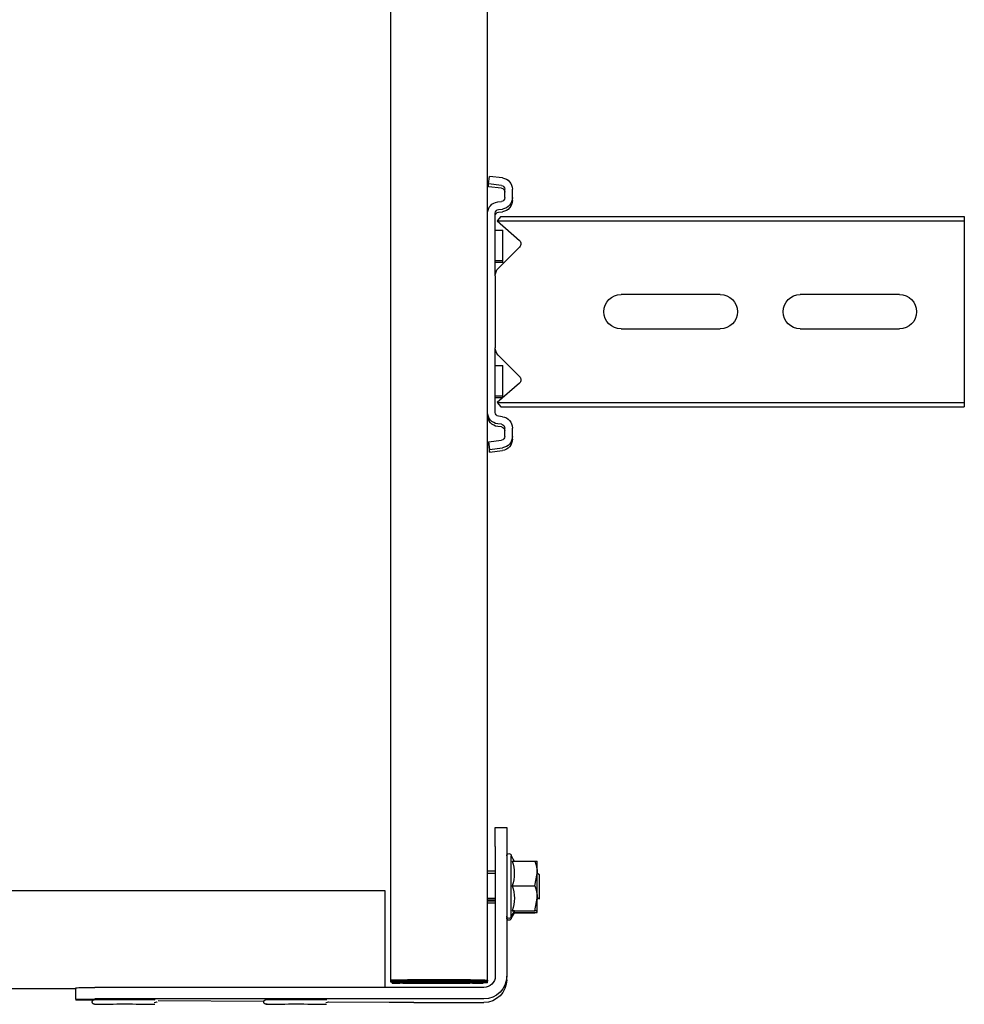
# Model space of a CAD drawing. Header units: centimetres. Extents: x 0 to 55409, y -2708 to 14680.
# Tile 162 of 215: x 50518 to 50543, y 5357 to 5383. Entities that reach past the tile are written whole.
import ezdxf

# ---------------------------------------------------------------- set-up
doc = ezdxf.new("R2010")
doc.units = ezdxf.units.CM
doc.header["$LTSCALE"] = 0.01
doc.layers.add('A-konstrukcja', color=7, linetype='Continuous')

# ---------------------------------------------------------------- blocks, each defined once
blk = doc.blocks.new('A$7E8814B27261F1')
at = {"color": 7, "linetype": 'Continuous'}
for p, q in [((4163.1, 4423), (4163.1, 327)), ((4188.85, 4341.97), (4188.85, 408.03)), ((4191.61, 408.03), (4188.61, 408.03)), ((4191.61, 408.03), (4191.83, 408.03)), ((4188.56, 301), (4188.56, 403.03)), ((4191.56, 301), (4191.56, 403.03)), ((4191.9, 403.51), (4191.9, 404.5)), ((4192.23, 358.68), (4192.03, 386.44)), ((4192.48, 325.83), (4192.36, 341.75)), ((711.34, 325.5), (4186.6, 325.5)), ((4163.1, 327), (4167.57, 327)), ((4167.57, 327), (4184.06, 327)), ((4184.06, 327), (4188.56, 327)), ((4186.62, 325.5), (4186.6, 325.5)), ((4186.62, 325.5), (4187.07, 325.5)), ((4186.62, 323.5), (4186.62, 325.5)), ((4187.07, 325.5), (4187.08, 325.5)), ((4187.08, 325.5), (4187.08, 323.5)), ((4186.93, 323.19), (4186.59, 323.19)), ((4186.6, 323.5), (4186.62, 323.5)), ((4186.94, 325), (4186.62, 325)), ((4186.94, 325), (4186.93, 323.19)), ((4186.93, 323.19), (4186.97, 321.2)), ((4186.98, 323.01), (4186.94, 325)), ((4187.4, 323.19), (4187.06, 323.19)), ((4187.08, 323.5), (4187.07, 323.5)), ((4187.41, 325), (4187.08, 325)), ((4187.4, 323.19), (4187.41, 325)), ((4187.44, 321.2), (4187.4, 323.19)), ((4187.41, 325), (4187.45, 323.01)), ((4186.56, 321), (4186.56, 304.5)), ((4186.58, 304.5), (4186.58, 321)), ((4187.03, 304.5), (4187.03, 321)), ((4187.05, 321), (4187.05, 304.5)), ((4192.5, 319.37), (4192.5, 301)), ((4186.97, 305.79), (4186.58, 305.79)), ((4186.97, 305.79), (4186.91, 303.09)), ((4187.44, 305.79), (4187.05, 305.79)), ((4187.37, 303.09), (4187.44, 305.79)), ((4186.91, 301.21), (4186.98, 303.94)), ((4187.44, 303.94), (4187.38, 301.21)), ((4186.6, 300), (711.34, 300)), ((3977.86, 299.74), (3975.88, 299.5)), ((3976.29, 296.13), (3975.88, 299.5)), ((3978.58, 299.74), (3977.86, 299.74)), ((3978.27, 296.38), (3977.86, 299.74)), ((3978.99, 296.38), (3978.58, 299.74)), ((4037.78, 300), (3985.55, 300)), ((4038.49, 300), (4037.78, 300)), ((4045.47, 299.74), (4045.05, 296.38)), ((4046.18, 299.74), (4045.47, 299.74)), ((4045.47, 299.74), (4047.45, 299.5)), ((4046.18, 299.74), (4048.17, 299.5)), ((4047.45, 299.5), (4047.04, 296.13)), ((4048.17, 299.5), (4047.45, 299.5)), ((4048.17, 299.5), (4047.75, 296.13)), ((4157.94, 300), (4157.94, 298)), ((4158.7, 298), (4158.7, 300)), ((4165.17, 298), (4165.17, 300)), ((4165.64, 298), (4165.64, 300)), ((4165.94, 298), (4165.94, 300)), ((4166.4, 298), (4166.4, 300)), ((4186.85, 302), (4186.6, 302)), ((4186.6, 300), (4186.85, 300)), ((4187.07, 300), (4186.85, 300)), ((4187.07, 302), (4187.32, 302)), ((4187.32, 300), (4187.07, 300)), ((3982.57, 297.37), (3982.45, 296.38)), ((3984.56, 297.12), (3984.44, 296.13)), ((3985.27, 297.12), (3985.15, 296.13)), ((4001.92, 298), (3985.55, 298)), ((3986.42, 296.55), (3987.55, 297.54)), ((3987.55, 297.54), (3992.65, 291.67)), ((3987.55, 297.54), (3987.55, 286.5)), ((3989.98, 298), (3989.98, 296)), ((3994.41, 291.61), (4000.01, 297.21)), ((3997.98, 296), (3997.98, 298)), ((3998.45, 296), (3998.45, 298)), ((4001.92, 298), (4004.23, 298)), ((4004.23, 298), (4018.52, 298)), ((4018.52, 298), (4020.83, 298)), ((4037.78, 298), (4020.83, 298)), ((4022.74, 297.21), (4028.34, 291.61)), ((4025.48, 298), (4025.48, 296)), ((4030.1, 291.67), (4035.2, 297.54)), ((4033.48, 296), (4033.48, 298)), ((4033.95, 296.1), (4033.95, 298)), ((4035.2, 297.54), (4036.33, 296.55)), ((4035.2, 297.54), (4035.2, 286.5)), ((4038.89, 296.13), (4038.77, 297.12)), ((4040.88, 296.38), (4040.75, 297.37)), ((4041.59, 296.38), (4041.47, 297.37)), ((4146.61, 298), (4146.61, 295)), ((4151.57, 298), (4146.61, 298)), ((4151.57, 298), (4185.56, 298)), ((3981.46, 295.5), (3979.27, 295.5)), ((3986.42, 296.55), (3986.42, 286.5)), ((3997.98, 296), (3989.98, 296)), ((3998.45, 296), (3997.98, 296)), ((4033.48, 296), (4025.48, 296)), ((4033.86, 296), (4033.48, 296)), ((4036.33, 296.55), (4036.33, 286.5)), ((4044.06, 295.5), (4041.87, 295.5)), ((4146.61, 295), (4151.57, 295)), ((4151.57, 295), (4185.56, 295)), ((4186.5, 295), (4185.56, 295)), ((3981.46, 293.5), (3979.27, 293.5)), ((3982.17, 293.5), (3981.46, 293.5)), ((4044.06, 293.5), (4041.87, 293.5)), ((4044.78, 293.5), (4044.06, 293.5)), ((4169.84, 293.8), (4154.04, 293.8)), ((4154.04, 293.8), (4155.41, 293.01)), ((4155.41, 293.57), (4155.41, 287.58)), ((4161.87, 293.57), (4161.87, 287.58)), ((4168.41, 293.57), (4168.41, 287.58)), ((4168.44, 292.99), (4169.84, 293.8)), ((4168.47, 293.57), (4168.47, 287.58)), ((4168.87, 293.24), (4168.87, 287.58)), ((4168.9, 292.99), (4170.3, 293.8)), ((4168.93, 293.28), (4168.93, 287.58)), ((4170.3, 293.8), (4169.84, 293.8)), ((4158.64, 287), (4155.44, 287)), ((4158.44, 287), (4158.94, 286.5)), ((4161.87, 287.58), (4158.64, 287)), ((4165.14, 287), (4158.64, 287)), ((4164.94, 286.5), (4165.44, 287)), ((4168.41, 287.58), (4165.14, 287)), ((4168.44, 287), (4165.14, 287)), ((4168.9, 287), (4168.5, 287)), ((3986.42, 286.5), (3986.42, 175)), ((3987.55, 286.5), (3987.55, 175)), ((4035.2, 286.5), (4035.2, 175)), ((4036.33, 286.5), (4036.33, 175)), ((4158.94, 286.5), (4164.94, 286.5)), ((4164.94, 286.5), (4165.4, 286.5)), ((4006.87, 239), (4006.87, 265)), ((4015.87, 265), (4015.87, 239)), ((4006.87, 192), (4006.87, 218)), ((4015.87, 218), (4015.87, 192)), ((3986.42, 175), (3987.55, 175)), ((3987.55, 175), (3992.65, 175)), ((3992.65, 175), (3994.41, 175)), ((3994.41, 175), (4000.01, 175)), ((4000.01, 175), (4001.92, 175)), ((4001.92, 175), (4020.83, 175)), ((4020.83, 175), (4022.74, 175)), ((4022.74, 175), (4028.34, 175)), ((4028.34, 175), (4030.1, 175)), ((4030.1, 175), (4035.2, 175)), ((4035.2, 175), (4036.33, 175))]:
    blk.add_line(p, q, dxfattribs=at)
for centre, radius, start, end in [((4001.92, 295.3), 2.7, 90, 135), ((4020.83, 295.3), 2.7, 45, 90), ((4154.04, 294.4), 0.6, 90, 270), ((4169.84, 294.4), 0.6, 270, 90), ((4170.3, 294.4), 0.6, 270, 90), ((4158.64, 302.37), 9.37, 249.8159, 290.1841), ((4165.14, 302.55), 9.56, 250.0132, 289.9868), ((3993.56, 292.46), 1.2, 221, 315), ((4029.19, 292.46), 1.2, 225, 319), ((4158.75, 296.93), 9.93, 250.3005, 269.3422), ((4159.76, 287.54), 4.36, 179.401, 187.0562), ((4165.25, 297.12), 10.12, 250.4904, 269.3522), ((4172.76, 287.54), 4.36, 179.401, 187.0562), ((4164.16, 287.53), 4.31, 352.9062, 0.6366), ((4173.22, 287.54), 4.36, 179.401, 187.0562), ((4011.37, 265), 4.5, 0, 180), ((4011.37, 239), 4.5, 180, 0), ((4011.37, 218), 4.5, 0, 180), ((4011.37, 192), 4.5, 180, 0)]:
    blk.add_arc(centre, radius, start, end, dxfattribs=at)
for centre, major_axis, ratio, start_param, end_param in [((4188.61, 403.03), (0, 5), 0.008727, 0, 1.570796), ((4191.61, 403.03), (0, -5), 0.008727, 3.141593, 4.712389), ((4191.83, 398.03), (0, 10), 0.008727, 5.415173, 6.283185), ((4192.94, 395.2), (0, 7.9), 0.008727, 0, 3.141593), ((4192.94, 395.2), (0, 7.9), 0.008727, 6.268069, 6.283185), ((4191.74, 395.2), (0, 7.9), 0.008727, 1.436101, 3.141593), ((4192.94, 350.2), (0, 7.9), 0.008727, 0, 3.141593), ((4192.94, 350.2), (0, 7.9), 0.008727, 6.268069, 6.283185), ((4191.74, 350.2), (0, 7.9), 0.008727, 1.436101, 3.141593), ((4186.6, 321), (0, 4.5), 0.008727, 0, 1.570796), ((4187.07, 321), (0, 4.5), 0.008727, 0, 1.570796), ((4192.41, 319.37), (0, 10), 0.008727, 4.712389, 5.415173), ((4186.6, 321), (0, -2.5), 0.008727, 3.141593, 4.712389), ((4186.94, 313.5), (0, -10.5), 0.008727, 0.427989, 2.70526), ((4187.07, 321), (0, -2.5), 0.008727, 3.141593, 4.712389), ((4187.41, 313.5), (0, 10.5), 0.008727, 3.569582, 5.846853), ((4186.94, 313.5), (0, 8.5), 0.008727, 3.578382, 5.846853), ((4187.41, 313.5), (0, -8.5), 0.008727, 0.43679, 2.70526), ((4186.6, 304.5), (0, 4.5), 0.008727, 1.570796, 3.141593), ((4186.6, 304.5), (0, -2.5), 0.008727, 4.712389, 6.283185), ((4186.85, 320), (0, 18), 0.008727, 3.141593, 3.490659), ((4187.07, 304.5), (0, 4.5), 0.008727, 1.570796, 3.141593), ((4187.07, 304.5), (0, -2.5), 0.008727, 4.712389, 6.283185), ((4187.32, 320), (0, -18), 0.008727, 0, 0.349066), ((3985.55, 297), (0, 3), 0.999962, 0, 1.448623), ((4037.78, 297), (0, -3), 0.999962, 1.692969, 3.141593), ((4038.49, 297), (0, -3), 0.999962, 1.692969, 3.141593), ((4185.56, 301), (0, 6), 0.999962, 3.141593, 4.712389), ((4185.56, 301), (0, 3), 0.999962, 3.141593, 4.712389), ((4186.5, 301), (0, -6), 0.999962, 0, 1.570796), ((4186.85, 320), (0, -20), 0.008727, 0, 0.349066), ((4187.32, 320), (0, 20), 0.008727, 3.141593, 3.490659), ((3985.55, 297), (0, 1), 0.999962, 0, 1.448623), ((3986.26, 297), (0, 1), 0.999962, 0.000002, 1.448623), ((4037.78, 297), (0, -1), 0.999962, 1.692969, 3.141593), ((3979.27, 296.5), (0, -3), 0.999962, 4.834562, 6.283185), ((3979.27, 296.5), (0, -1), 0.999962, 4.834562, 6.283185), ((3979.98, 296.5), (0, -1), 0.999962, 4.834562, 6.283185), ((3981.46, 296.5), (0, 1), 0.999962, 3.141593, 4.590216), ((3981.46, 296.5), (0, 3), 0.999962, 3.141593, 4.590216), ((3982.17, 296.5), (0, 3), 0.999962, 3.141593, 4.590216), ((4041.87, 296.5), (0, -3), 0.999962, 4.834562, 6.283185), ((4041.87, 296.5), (0, -1), 0.999962, 4.834562, 6.283185), ((4042.58, 296.5), (0, -1), 0.999962, 4.834562, 6.283185), ((4044.06, 296.5), (0, 1), 0.999962, 3.141593, 4.590216), ((4044.06, 296.5), (0, 3), 0.999962, 3.141593, 4.590216), ((4044.78, 296.5), (0, 3), 0.999962, 3.141593, 4.590216)]:
    blk.add_ellipse(centre, major_axis=major_axis, ratio=ratio, start_param=start_param, end_param=end_param, dxfattribs=at)
for points, knots in [([(4192.94, 403.11), (4192.94, 403.14), (4192.95, 403.16), (4192.9, 403.32), (4192.84, 403.43), (4192.74, 403.56), (4192.57, 403.67), (4192.35, 403.71), (4192.14, 403.68), (4191.97, 403.59), (4191.87, 403.48), (4191.8, 403.38), (4191.77, 403.29), (4191.75, 403.23), (4191.74, 403.18), (4191.73, 403.12), (4191.72, 402.92), (4191.7, 402.1), (4191.68, 399.99), (4191.67, 397.85), (4191.67, 396.6), (4191.67, 396.24)], [0.5226093, 0.5226093, 0.5226093, 0.5226093, 0.5419823, 0.5459281, 0.550613, 0.5569908, 0.5641798, 0.5719987, 0.5803439, 0.5868466, 0.5922879, 0.596927, 0.6007021, 0.6040085, 0.6081559, 0.6157521, 0.6380484, 0.7559458, 0.8577585, 0.9645625, 1, 1, 1, 1]), ([(4192.96, 357.78), (4192.95, 357.94), (4192.93, 358.09), (4192.95, 358.16), (4192.9, 358.32), (4192.84, 358.43), (4192.74, 358.56), (4192.57, 358.67), (4192.35, 358.71), (4192.14, 358.68), (4191.97, 358.59), (4191.87, 358.48), (4191.8, 358.38), (4191.77, 358.29), (4191.75, 358.23), (4191.74, 358.18), (4191.73, 358.12), (4191.72, 357.92), (4191.7, 357.1), (4191.68, 354.99), (4191.67, 352.85), (4191.67, 351.6), (4191.67, 351.24)], [0.4679523, 0.4679523, 0.4679523, 0.4679523, 0.5226093, 0.5419823, 0.5459281, 0.550613, 0.5569908, 0.5641798, 0.5719987, 0.5803439, 0.5868466, 0.5922879, 0.596927, 0.6007021, 0.6040085, 0.6081559, 0.6157521, 0.6380484, 0.7559458, 0.8577585, 0.9645625, 1, 1, 1, 1]), ([(4168.44, 292.99), (4168.44, 292.99), (4168.44, 292.99), (4168.43, 292.99), (4168.43, 293.05), (4168.42, 293.25), (4168.41, 293.4), (4168.41, 293.57)], [0.4932109, 0.4932109, 0.4932109, 0.4932109, 0.5, 0.5, 0.75, 0.75, 1, 1, 1, 1])]:
    blk.add_open_spline(points, degree=3, knots=knots, dxfattribs=at)
for points in [[(4192.28, 386.7), (4192.38, 386.64), (4192.49, 386.89), (4192.58, 387.45)], [(4192.28, 341.7), (4192.38, 341.64), (4192.49, 341.89), (4192.58, 342.45)]]:
    blk.add_open_spline(points, degree=3, dxfattribs=at)

msp = doc.modelspace()

# ---------------------------------------------------------------- block references
at = {"layer": 'A-konstrukcja', "xscale": -0.1, "yscale": 0.1, "zscale": 0.1, "rotation": 90.00000000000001}
msp.add_blockref('A$7E8814B27261F1', (50560.429, 5776.583), dxfattribs=at)

doc.saveas('drawing.dxf')
